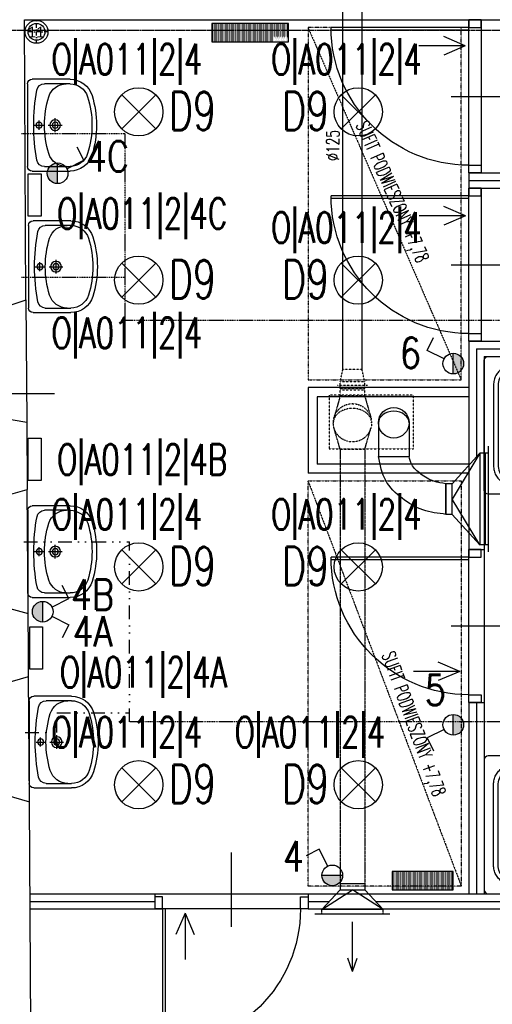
# Model space of a CAD drawing. Header units: inches. Extents: x -281236 to -70395, y 38777 to 102341.
# Tile 14 of 244: x -142917 to -142608, y 42522 to 43166. Entities that reach past the tile are written whole.
import ezdxf
from ezdxf.enums import TextEntityAlignment as Align

# ---------------------------------------------------------------- set-up
doc = ezdxf.new("R2010")
doc.units = ezdxf.units.IN
doc.header["$MEASUREMENT"] = 0
for name, pattern in [('00-inst$0$DASHDOT', [1, 0.5, -0.25, 0, -0.25]), ('CENTER', [2, 1.25, -0.25, 0.25, -0.25]), ('DASHDOT', [1, 0.5, -0.25, 0, -0.25]), ('DASHED', [0.75, 0.5, -0.25]), ('DASHED2', [0.375, 0.25, -0.125]), ('DIVIDE', [31.75, 12.7, -6.35, 0, -6.35, 0, -6.35])]:
    doc.linetypes.add(name, pattern=pattern)
doc.layers.get('0').update_dxf_attribs({"color": 101})
for name, color, linetype in [('Drz---drzwi', 5, 'Continuous'), ('E-90', 6, 'Continuous'), ('E35', 6, 'Continuous'), ('Ins-kan', 54, 'Continuous'), ('Ins-went', 141, 'Continuous'), ('Ins-went-opis', 141, 'Continuous'), ('Mw-cr-rury', 160, 'DIVIDE'), ('Mw-wc-rury', 160, 'DASHDOT'), ('Okn---okna', 5, 'Continuous'), ('Os-osie glowne', 8, 'CENTER'), ('piony_K_nr', 240, 'Continuous'), ('Sc-cegla pelna', 32, 'Continuous'), ('Sc-gk', 120, 'Continuous'), ('Sc-gk-hatch', 8, 'Continuous'), ('Sc-nad', 5, 'DASHED2'), ('Suf-widok', 8, 'Continuous'), ('W-otwor-strop', 126, 'Continuous'), ('Wym-wew', 8, 'Continuous'), ('Wyp-grzejniki', 56, 'Continuous'), ('Wyp-sanitar', 131, 'Continuous')]:
    doc.layers.add(name, color=color, linetype=linetype)
doc.layers.get('Wym-wew').off()
doc.styles.add('KA wymiar', font='romans.shx', dxfattribs={"width": 0.6})
doc.styles.add('ROMANS', font='romans', dxfattribs={"width": 0.85})
doc.styles.add('tab-bud$0$ROMANS', font='romans', dxfattribs={"width": 0.7})
doc.styles.add('TYTUL2', font='ARIAL.TTF')
doc.linetypes.add('BATTING', pattern='A,0.0001,-0.1,[134,ltypeshp.shx,S=0.1,R=0,X=-0.1,Y=0],-0.2,[134,ltypeshp.shx,S=0.1,R=180,X=0.1,Y=0],-0.1', length=0.4001)

# ---------------------------------------------------------------- blocks, each defined once
blk = doc.blocks.new('_0630_DRZWI_90')
at = {"ltscale": 7}
for p, q in [((5, 8), (5, 98)), ((6.8, 8), (6.8, 97.98))]:
    blk.add_line(p, q, dxfattribs=at)
at = {"ltscale": 25}
for p, q in [((50, 19.7), (50, -28.9)), ((5, 8), (0, 8)), ((0, 8), (5, 8)), ((0, 0), (0, 8)), ((95, 8), (5, 8)), ((5, 8), (5, 0)), ((95, 8), (95, 0)), ((100, 8), (95, 8)), ((100, 0), (100, 8)), ((5, 0), (0, 0)), ((5, 0), (0, 0)), ((95, 0), (100, 0)), ((95, 0), (100, 0))]:
    blk.add_line(p, q, dxfattribs=at)
at = {"ltscale": 7}
blk.add_arc((5, 8), 90, 0, 90, dxfattribs=at)
blk = doc.blocks.new('umywalka_60x45')
at = {"ltscale": 25}
for p, q in [((-27, 0), (27, 0)), ((-30, -27.72), (-30, -3)), ((0, -4.5), (0, -10.5)), ((30, -3), (30, -27.72)), ((-27, -27.72), (-27, -11.03)), ((3, -7.5), (-3, -7.5)), ((27, -11.03), (27, -27.72)), ((4.5, -18), (-4.5, -18)), ((0, -13.5), (0, -22.5))]:
    blk.add_line(p, q, dxfattribs=at)
for centre, radius in [((0, -7.5), 2), ((0, -18), 3.5), ((0, -18), 2)]:
    blk.add_circle(centre, radius, dxfattribs=at)
for centre, radius, start, end in [((27, -3), 3, 0, 90), ((-27, -3), 3, 90, 180), ((-22, -11.03), 5, 100.52627, 180), ((0, -129.43), 125.43, 79.47373, 100.52627), ((22, -11.03), 5, 0, 79.47373), ((0, -73.4), 62.4, 72.6871, 107.3129), ((-15, -25.28), 12, 107.3129, 180), ((15, -25.28), 12, 0, 72.6871), ((-15, -27.72), 15, 180, 252.6871), ((-15, -27.72), 12, 180, 252.6871), ((15, -27.72), 12, 287.3129, 0), ((15, -27.72), 15, 287.3129, 0), ((0, 20.4), 65.4, 252.6871, 287.3129), ((0, 20.4), 62.4, 252.6871, 287.3129)]:
    blk.add_arc(centre, radius, start, end, dxfattribs=at)
blk = doc.blocks.new('_gslkflhklgj')
at = {"linetype": '00-inst$0$DASHDOT', "ltscale": 5}
for p, q in [((0, -7.5), (0, 7.5)), ((7.5, 0), (-7.5, 0))]:
    blk.add_line(p, q, dxfattribs=at)
for radius in [7.5, 5.5]:
    blk.add_circle((0, 0), radius)
blk = doc.blocks.new('brod_90x90')
at = {"layer": 'Wyp-sanitar'}
for points in [[(17.53, -14.96), (17.53, 70.05), (17.32, 71.02), (16.77, 71.8), (15.96, 72.31), (14.99, 72.5), (-69.94, 72.5), (-70.9, 72.31), (-71.71, 71.79), (-72.27, 71.01), (-72.47, 70.05), (-72.47, -14.96), (-72.27, -15.95), (-71.73, -16.75), (-70.93, -17.3), (-69.94, -17.5), (14.99, -17.5), (15.99, -17.3), (16.79, -16.76), (17.33, -15.95)], [(-53.82, 66.5), (-1.14, 66.5), (-0.23, 66.48), (0.65, 66.41), (1.49, 66.29), (2.31, 66.13), (3.09, 65.93), (3.85, 65.68), (4.57, 65.39), (5.26, 65.07), (5.92, 64.7), (6.54, 64.3), (7.13, 63.86), (7.68, 63.39), (8.2, 62.89), (8.68, 62.35), (9.13, 61.78), (9.54, 61.18), (9.92, 60.56), (10.25, 59.9), (10.55, 59.22), (10.81, 58.51), (11.03, 57.78), (11.21, 57.03), (11.36, 56.26), (11.46, 55.46), (11.52, 54.65), (11.53, 53.82), (11.53, 53.82), (11.53, 1.18), (11.52, 0.37), (11.46, -0.42), (11.36, -1.2), (11.21, -1.96), (11.03, -2.7), (10.81, -3.42), (10.55, -4.13), (10.25, -4.8), (9.92, -5.46), (9.54, -6.09), (9.13, -6.69), (8.68, -7.26), (8.2, -7.81), (7.68, -8.32), (7.12, -8.8), (6.53, -9.24), (5.91, -9.65), (5.25, -10.02), (4.57, -10.36), (3.84, -10.65), (3.09, -10.91), (2.31, -11.12), (1.49, -11.28), (0.64, -11.4), (-0.23, -11.47), (-1.14, -11.5), (-1.14, -11.5), (-53.82, -11.5), (-54.7, -11.47), (-55.56, -11.39), (-56.4, -11.26), (-57.21, -11.08), (-57.99, -10.86), (-58.75, -10.58), (-59.48, -10.27), (-60.17, -9.91), (-60.84, -9.51), (-61.48, -9.07), (-62.08, -8.59), (-62.65, -8.07), (-63.18, -7.52), (-63.68, -6.94), (-64.14, -6.33), (-64.56, -5.68), (-64.94, -5.01), (-65.28, -4.31), (-65.58, -3.59), (-65.84, -2.84), (-66.05, -2.08), (-66.22, -1.29), (-66.34, -0.48), (-66.41, 0.34), (-66.44, 1.18), (-66.44, 53.82), (-66.41, 54.66), (-66.34, 55.48), (-66.22, 56.29), (-66.05, 57.08), (-65.84, 57.85), (-65.58, 58.6), (-65.28, 59.32), (-64.94, 60.02), (-64.56, 60.69), (-64.14, 61.34), (-63.68, 61.95), (-63.19, 62.53), (-62.65, 63.08), (-62.09, 63.59), (-61.48, 64.07), (-60.85, 64.51), (-60.18, 64.91), (-59.48, 65.27), (-58.75, 65.59), (-58, 65.86), (-57.21, 66.09), (-56.4, 66.26), (-55.56, 66.39), (-54.7, 66.47), (-53.82, 66.5)], [(-1.17, 63.5), (0.06, 63.45), (1.11, 63.3), (2.1, 63.07), (3.04, 62.76), (3.93, 62.36), (4.77, 61.86), (5.57, 61.24), (6.32, 60.49), (7, 59.56), (7.54, 58.59), (7.95, 57.56), (8.27, 56.45), (8.41, 55.56), (8.5, 54.69), (8.53, 53.79), (8.52, 0.64), (8.44, -0.39), (8.27, -1.32), (8.03, -2.21), (7.73, -3.05), (7.36, -3.85), (6.92, -4.6), (6.39, -5.3), (5.79, -5.95), (5.1, -6.55), (4.32, -7.11), (3.12, -7.7), (1.91, -8.11), (0.61, -8.38), (0.01, -8.44), (-0.57, -8.48), (-1.17, -8.5), (-54.37, -8.49), (-55.42, -8.38), (-56.43, -8.17), (-57.38, -7.88), (-58.27, -7.5), (-59.1, -7.05), (-59.87, -6.5), (-60.59, -5.87), (-61.26, -5.13), (-61.88, -4.31), (-62.46, -3.24), (-62.89, -2.16), (-63.19, -1.04), (-63.39, 0.16), (-63.44, 1.22), (-63.42, 54.33), (-63.28, 55.55), (-63.03, 56.7), (-62.65, 57.82), (-62.12, 58.93), (-61.47, 59.88), (-60.76, 60.71), (-59.95, 61.45), (-59.02, 62.11), (-58.03, 62.62), (-57.03, 63), (-56, 63.27), (-54.9, 63.45), (-53.78, 63.5)], [(0, 4.47), (0.93, 4.38), (1.79, 4.13), (2.55, 3.72), (3.21, 3.18), (3.75, 2.54), (4.16, 1.8), (4.41, 1), (4.5, 0.14), (4.41, -0.83), (4.16, -1.71), (3.75, -2.51), (3.21, -3.19), (2.55, -3.75), (1.79, -4.17), (0.93, -4.43), (0, -4.53), (-0.93, -4.43), (-1.79, -4.17), (-2.55, -3.75), (-3.21, -3.19), (-3.75, -2.51), (-4.16, -1.71), (-4.41, -0.83), (-4.5, 0.14), (-4.41, 1), (-4.16, 1.8), (-3.75, 2.54), (-3.21, 3.18), (-2.55, 3.72), (-1.79, 4.13), (-0.93, 4.38)], [(0, -2.65), (-1.02, -2.44), (-1.85, -1.88), (-2.42, -1.05), (-2.62, -0.03), (-2.42, 1), (-1.85, 1.83), (-1.02, 2.39), (0, 2.6), (1.02, 2.39), (1.85, 1.83), (2.42, 1), (2.62, -0.03), (2.42, -1.05), (1.85, -1.88), (1.02, -2.44)]]:
    blk.add_lwpolyline(points, close=True, dxfattribs=at)
for points in [[(5.92, 0), (-6.53, 0)], [(0, 6.43), (0, -6.07)]]:
    blk.add_lwpolyline(points, dxfattribs=at)
blk = doc.blocks.new('0630_STRZAŁKA')
at = {"ltscale": 0.5}
for points in [[(0, 0), (-3.03, -8.56)], [(0, 0), (0, -32.43)], [(0, 0), (3.03, -8.56)]]:
    blk.add_lwpolyline(points, dxfattribs=at)
blk = doc.blocks.new('_vxkdjhgkljhkgjhk')
for q in [(14.01, 6.02), (30.24, 0)]:
    blk.add_line((0, 0), q)
blk = doc.blocks.new('G_50')
at = {"layer": 'Wyp-grzejniki'}
h = blk.add_hatch(dxfattribs=at)
h.set_pattern_fill('DOTS', color=256, scale=0.5, angle=180, style=0)
h.set_pattern_definition([(180, (77492.90915, -37873.9399), (-0.396875, -0.79375), [0, -0.79375])])
h.paths.add_polyline_path([(0, 0), (-12, 0), (-12, -50), (0, -50)])
blk.add_lwpolyline([(-12, -50), (0, -50), (0, 0), (-12, 0)], close=True, dxfattribs=at)
blk = doc.blocks.new('G_40')
at = {"layer": 'Wyp-grzejniki'}
h = blk.add_hatch(dxfattribs=at)
h.set_pattern_fill('DOTS', color=256, scale=0.5, angle=90, style=0)
h.set_pattern_definition([(90, (-37823.9399, -77504.90915), (-0.79375, 0.396875), [0, -0.79375])])
h.paths.add_polyline_path([(40, -12), (40, 0), (0, 0), (0, -12)])
blk.add_lwpolyline([(0, 0), (0, -12), (40, -12), (40, 0)], close=True, dxfattribs=at)

msp = doc.modelspace()

# ---------------------------------------------------------------- hatches: boundary and pattern name
at = {"layer": 'E35'}
for points in [[(-142892.13, 43071.87, 0.414214), (-142898.88, 43065.12, 0.414214), (-142892.13, 43058.37)], [(-142633.93, 42934, 0.414214), (-142627.18, 42940.75, 0.414214), (-142633.93, 42947.5)], [(-142901.87, 42785.4, 0.414214), (-142908.62, 42778.65, 0.414214), (-142901.87, 42771.9)], [(-142633.93, 42697.98, 0.414214), (-142627.18, 42704.73, 0.414214), (-142633.93, 42711.48)], [(-142719.62, 42606.32, 1), (-142706.12, 42606.32)]]:
    msp.add_hatch(color=256, dxfattribs=at).paths.add_polyline_path(points)

# ---------------------------------------------------------------- linework, layer by layer
at = {"color": 4, "linetype": 'Continuous'}
for p, q in [((-142707.72, 42924.59), (-142707.72, 42926.59)), ((-142611.19, 42886.75), (-142611.19, 42817.75)), ((-142616.69, 42882.25), (-142616.69, 42822.25)), ((-142613.19, 42882.25), (-142613.19, 42822.25))]:
    msp.add_line(p, q, dxfattribs=at)
at = {"layer": 'E35'}
for p, q in [((-142850.31, 43116.45), (-142828.03, 43094.18)), ((-142850.31, 43094.18), (-142828.03, 43116.45)), ((-142707.06, 43116.45), (-142684.79, 43094.18)), ((-142707.06, 43094.18), (-142684.79, 43116.45)), ((-142875.06, 43073.66), (-142879.34, 43082.2)), ((-142892.13, 43058.37), (-142892.13, 43071.87)), ((-142886.1, 43068.14), (-142875.06, 43073.66)), ((-142850.31, 43006.45), (-142828.03, 42984.18)), ((-142850.31, 42984.18), (-142828.03, 43006.45)), ((-142707.06, 43006.45), (-142684.79, 42984.18)), ((-142707.06, 42984.18), (-142684.79, 43006.45)), ((-142651, 42949.3), (-142646.73, 42957.84)), ((-142639.96, 42943.78), (-142651, 42949.3)), ((-142633.93, 42934), (-142633.93, 42947.5)), ((-143080.55, 42921.31), (-142894.13, 42921.31)), ((-142850.31, 42819.05), (-142828.03, 42796.77)), ((-142850.31, 42796.77), (-142828.03, 42819.05)), ((-142707.06, 42819.05), (-142684.79, 42796.77)), ((-142707.06, 42796.77), (-142684.79, 42819.05)), ((-142884.8, 42787.2), (-142889.07, 42795.74)), ((-142901.87, 42771.9), (-142901.87, 42785.4)), ((-142895.83, 42781.68), (-142884.8, 42787.2)), ((-142895.83, 42775.63), (-142884.8, 42770.1)), ((-142884.8, 42770.1), (-142889.07, 42761.57)), ((-142633.93, 42697.98), (-142633.93, 42711.48)), ((-142639.96, 42701.71), (-142651, 42696.18)), ((-142651, 42696.18), (-142646.73, 42687.65)), ((-142850.31, 42676.68), (-142828.03, 42654.41)), ((-142850.31, 42654.41), (-142828.03, 42676.68)), ((-142707.06, 42676.68), (-142684.79, 42654.41)), ((-142707.06, 42654.41), (-142684.79, 42676.68)), ((-142721.42, 42623.39), (-142729.96, 42619.11)), ((-142715.9, 42612.35), (-142721.42, 42623.39)), ((-142706.12, 42606.32), (-142719.62, 42606.32))]:
    msp.add_line(p, q, dxfattribs=at)
for points in [[(-142911.27, 43064.74), (-142902.99, 43064.74), (-142902.99, 43037.04), (-142911.27, 43037.04)], [(-142911.27, 42892.11), (-142902.99, 42892.11), (-142902.99, 42864.41), (-142911.27, 42864.41)], [(-142910.38, 42768.82), (-142902.11, 42768.82), (-142902.11, 42741.12), (-142910.38, 42741.12)]]:
    msp.add_lwpolyline(points, close=True, dxfattribs=at)
for centre, radius in [((-142839.17, 43105.31), 15.75), ((-142695.92, 43105.31), 15.75), ((-142892.13, 43065.12), 6.75), ((-142839.17, 42995.31), 15.75), ((-142695.92, 42995.31), 15.75), ((-142633.93, 42940.75), 6.75), ((-142839.17, 42807.91), 15.75), ((-142695.92, 42807.91), 15.75), ((-142901.87, 42778.65), 6.75), ((-142633.93, 42704.73), 6.75), ((-142839.17, 42665.55), 15.75), ((-142695.92, 42665.55), 15.75), ((-142712.87, 42606.32), 6.75)]:
    msp.add_circle(centre, radius, dxfattribs=at)
at = {"layer": 'Ins-went', "linetype": 'DASHED', "ltscale": 0.5}
for p, q in [((-142705.97, 42936.89), (-142705.97, 43185.99)), ((-142693.47, 42936.89), (-142693.47, 43185.99))]:
    msp.add_line(p, q, dxfattribs=at)
at = {"layer": 'Ins-went', "linetype": 'DASHED', "ltscale": 0.2}
for p, q in [((-142707.72, 42929.09), (-142705.97, 42936.89)), ((-142693.47, 42936.89), (-142705.97, 42936.89)), ((-142691.72, 42929.09), (-142693.47, 42936.89)), ((-142709.47, 42926.59), (-142689.97, 42926.59)), ((-142707.72, 42929.09), (-142691.72, 42929.09)), ((-142707.72, 42919.59), (-142707.72, 42929.09)), ((-142707.72, 42925.09), (-142691.72, 42925.09)), ((-142707.72, 42919.59), (-142707.72, 42924.59)), ((-142691.72, 42924.59), (-142707.72, 42924.59)), ((-142691.72, 42919.59), (-142691.72, 42929.09)), ((-142691.72, 42924.59), (-142691.72, 42926.59)), ((-142691.72, 42919.59), (-142691.72, 42924.59)), ((-142707.72, 42923.59), (-142691.72, 42923.59)), ((-142691.72, 42919.59), (-142707.72, 42919.59)), ((-142691.72, 42884.59), (-142707.72, 42884.59))]:
    msp.add_line(p, q, dxfattribs=at)
at = {"layer": 'Ins-went', "linetype": 'DASHED', "ltscale": 0.4}
for p, q in [((-142707.72, 42919.59), (-142711.74, 42905.53)), ((-142691.72, 42919.59), (-142687.7, 42905.53)), ((-142707.72, 42884.59), (-142711.74, 42898.66)), ((-142691.72, 42884.59), (-142687.7, 42898.66)), ((-142707.72, 42884.59), (-142707.72, 42596.99)), ((-142691.72, 42884.59), (-142691.72, 42596.99)), ((-142719.72, 42580.99), (-142719.72, 42583.99)), ((-142679.72, 42580.99), (-142679.72, 42583.99))]:
    msp.add_line(p, q, dxfattribs=at)
at = {"layer": 'Ins-went'}
for p, q in [((-142682.75, 42902.09), (-142682.75, 42882.09)), ((-142662.75, 42902.09), (-142662.75, 42882.09)), ((-142682.75, 42882.09), (-142682.75, 42880.09)), ((-142682.75, 42880.09), (-142662.75, 42880.09)), ((-142662.75, 42882.09), (-142662.75, 42880.09)), ((-142616.69, 42882.25), (-142634.69, 42862.25)), ((-142616.69, 42882.25), (-142634.69, 42852.25)), ((-142611.19, 42882.25), (-142616.69, 42882.25)), ((-142638.69, 42842.25), (-142638.69, 42862.25)), ((-142634.69, 42862.25), (-142638.69, 42862.25)), ((-142638.69, 42862.25), (-142638.69, 42842.25)), ((-142634.69, 42842.25), (-142634.69, 42862.25)), ((-142616.69, 42822.25), (-142634.69, 42852.25)), ((-142634.69, 42842.25), (-142638.69, 42842.25)), ((-142616.69, 42822.25), (-142634.69, 42842.25)), ((-142611.19, 42822.25), (-142616.69, 42822.25)), ((-142719.72, 42583.99), (-142707.72, 42596.99)), ((-142719.72, 42583.99), (-142699.72, 42596.99)), ((-142707.72, 42600.99), (-142691.72, 42600.99)), ((-142707.72, 42596.99), (-142691.72, 42596.99)), ((-142679.72, 42583.99), (-142699.72, 42596.99)), ((-142679.72, 42583.99), (-142691.72, 42596.99)), ((-142679.72, 42583.99), (-142719.72, 42583.99)), ((-142675.22, 42580.99), (-142724.22, 42580.99))]:
    msp.add_line(p, q, dxfattribs=at)
at = {"layer": 'Ins-went', "linetype": 'DASHED', "ltscale": 0.2}
msp.add_circle((-142699.72, 42902.09), 12.5, dxfattribs=at)
at = {"layer": 'Ins-went'}
msp.add_circle((-142672.75, 42902.09), 10, dxfattribs=at)
at = {"layer": 'Ins-went', "linetype": 'DASHED', "ltscale": 0.2}
msp.add_ellipse((-142699.72, 42902.09), major_axis=(-12.5, 0), ratio=0.75, start_param=3.141593, end_param=6.283185, dxfattribs=at)
at = {"layer": 'Ins-went'}
msp.add_ellipse((-142672.75, 42902.09), major_axis=(-10, 0), ratio=0.75, start_param=3.141593, end_param=6.283185, dxfattribs=at)
for points in [[(-142638.69, 42842.25), (-142653.73, 42845.18), (-142667.31, 42852.74), (-142677.99, 42864.28), (-142682.75, 42880.09)], [(-142638.69, 42862.25), (-142646.67, 42863.9), (-142655.14, 42868.61), (-142661, 42874.83), (-142662.75, 42880.09)]]:
    msp.add_spline(points, degree=3, dxfattribs=at)
at = {"layer": 'Mw-cr-rury', "color": 60, "ltscale": 0.7}
for p, q in [((-142914.21, 42824.22), (-142845.33, 42824.22)), ((-142845.33, 42706.57), (-142845.33, 42824.22)), ((-142892.73, 42699.77), (-142892.73, 42712.48)), ((-142892.73, 42712.48), (-142845.33, 42712.48)), ((-142913.24, 42699.77), (-142892.73, 42699.77))]:
    msp.add_line(p, q, dxfattribs=at)
at = {"layer": 'Mw-wc-rury'}
for p, q in [((-142848.06, 43090.86), (-142915.89, 43090.86)), ((-142848.06, 42968.84), (-142848.06, 43090.86)), ((-142848.06, 42997.02), (-142915.89, 42997.02)), ((-142597.46, 42968.84), (-142848.06, 42968.84)), ((-142413.39, 42706.57), (-142845.33, 42706.57))]:
    msp.add_line(p, q, dxfattribs=at)
at = {"layer": 'Okn---okna'}
for p, q in [((-142912.78, 42982.39), (-142912.25, 42902.45)), ((-142911.41, 42777.39), (-142911.95, 42858.39)), ((-142910.58, 42654.39), (-142911.12, 42736.39))]:
    msp.add_line(p, q, dxfattribs=at)
at = {"layer": 'Os-osie glowne'}
msp.add_line((-143378.57, 43158.75), (-138190.06, 43158.75), dxfattribs=at)
at = {"layer": 'Sc-cegla pelna'}
for p, q in [((-142913.81, 43165.39), (-142429.69, 43165.39)), ((-142912.78, 42982.39), (-142913.81, 43165.39)), ((-142939.01, 42907.1), (-142912.25, 42902.45)), ((-142912.25, 42902.45), (-142911.95, 42858.39)), ((-142938.15, 42784.6), (-142911.41, 42777.39)), ((-142911.24, 42753.39), (-142911.41, 42777.39)), ((-142911.12, 42736.39), (-142911.24, 42753.39)), ((-142937.34, 42662.11), (-142910.58, 42654.39)), ((-142908.84, 42395.39), (-142910.58, 42654.39))]:
    msp.add_line(p, q, dxfattribs=at)
for points in [[(-142974.72, 42971.39), (-142938.99, 42971.39), (-142939.01, 42973.68), (-142912.75, 42982.39)], [(-142973.92, 42848.89), (-142938.17, 42848.89), (-142938.21, 42851.18), (-142911.95, 42858.39)], [(-142973.1, 42726.4), (-142937.35, 42726.4), (-142937.39, 42728.69), (-142911.12, 42736.39)]]:
    msp.add_lwpolyline(points, dxfattribs=at)
at = {"layer": 'Sc-gk'}
for p, q in [((-142623.69, 43065.39), (-142429.02, 43065.39)), ((-142623.69, 43065.39), (-142623.69, 43055.39)), ((-142623.69, 43055.39), (-142428.95, 43055.39)), ((-142623.69, 42955.39), (-142428.28, 42955.39)), ((-142623.69, 42955.39), (-142623.69, 42819.36)), ((-142613.69, 42945.39), (-142428.22, 42945.39)), ((-142613.69, 42945.39), (-142613.69, 42819.36)), ((-142728.69, 42925.09), (-142728.69, 42869.09)), ((-142623.69, 42925.09), (-142728.69, 42925.09)), ((-142722.69, 42919.09), (-142722.69, 42875.09)), ((-142623.69, 42919.09), (-142722.69, 42919.09)), ((-142623.69, 42875.09), (-142722.69, 42875.09)), ((-142623.69, 42869.09), (-142728.69, 42869.09)), ((-142623.69, 42819.36), (-142613.69, 42819.36)), ((-142623.69, 42719.36), (-142613.69, 42719.36)), ((-142623.69, 42719.36), (-142623.69, 42594.36)), ((-142613.69, 42719.36), (-142613.69, 42594.36)), ((-142910.18, 42594.36), (-142828.69, 42594.36)), ((-142828.69, 42594.36), (-142828.69, 42584.36)), ((-142728.69, 42594.36), (-142425.87, 42594.36)), ((-142728.69, 42594.36), (-142728.69, 42584.36)), ((-142910.11, 42584.36), (-142828.69, 42584.36)), ((-142728.69, 42584.36), (-142425.8, 42584.36))]:
    msp.add_line(p, q, dxfattribs=at)
at = {"layer": 'Sc-gk-hatch', "linetype": 'BATTING', "ltscale": 0.22}
for p, q in [((-142623.69, 43060.39), (-142467.87, 43060.39)), ((-142618.69, 42950.39), (-142428.28, 42950.39)), ((-142618.69, 42950.39), (-142618.69, 42880.04)), ((-142618.69, 42719.36), (-142618.69, 42594.36)), ((-142910.11, 42589.36), (-142828.69, 42589.36)), ((-142728.69, 42589.36), (-142714.76, 42589.36)), ((-142684.68, 42589.36), (-142425.8, 42589.36))]:
    msp.add_line(p, q, dxfattribs=at)
at = {"layer": 'Sc-nad'}
for p, q in [((-142615.69, 43165.39), (-142615.69, 43065.39)), ((-142615.69, 43055.39), (-142615.69, 42955.39)), ((-142613.69, 42819.36), (-142613.69, 42719.36)), ((-142828.69, 42594.36), (-142728.69, 42594.36))]:
    msp.add_line(p, q, dxfattribs=at)
at = {"layer": 'Suf-widok', "linetype": 'DIVIDE', "ltscale": 0.02}
for p, q in [((-142728.69, 43160.32), (-142628.69, 42930.09)), ((-142728.69, 42864.09), (-142628.69, 42599.36))]:
    msp.add_line(p, q, dxfattribs=at)
for points in [[(-142728.69, 42930.09), (-142628.69, 42930.09), (-142628.69, 43160.32), (-142728.69, 43160.32)], [(-142728.69, 42864.09), (-142628.69, 42864.09), (-142628.69, 42599.36), (-142728.69, 42599.36)]]:
    msp.add_lwpolyline(points, close=True, dxfattribs=at)
at = {"layer": 'W-otwor-strop', "linetype": 'DASHED2', "ltscale": 0.3}
msp.add_lwpolyline([(-142659.85, 42885.09), (-142659.85, 42920.09), (-142714.85, 42920.09), (-142714.85, 42885.09)], close=True, dxfattribs=at)

# ---------------------------------------------------------------- block references
at = {"rotation": 90}
msp.add_blockref('G_50', (-142791.51, 43163.08), dxfattribs=at)
at = {"layer": 'Drz---drzwi', "xscale": -1}
for p, rotation in [((-142615.69, 43165.39), 90), ((-142615.69, 43055.39), 90), ((-142615.69, 42819.36), 90), ((-142828.69, 42592.36), 180)]:
    msp.add_blockref('_0630_DRZWI_90', p, dxfattribs=dict(at, rotation=rotation))
at = {"layer": 'Ins-kan'}
msp.add_blockref('_gslkflhklgj', (-142905.93, 43157.57), dxfattribs=at)
at = {"layer": 'Ins-went', "linetype": 'DASHED', "ltscale": 0.6, "xscale": -1}
for p in [(-142626.17, 43148.43), (-142625.98, 43037.33), (-142629.73, 42739.61)]:
    msp.add_blockref('_vxkdjhgkljhkgjhk', p, dxfattribs=at)
at = {"layer": 'Ins-went', "linetype": 'DASHED', "ltscale": 0.6}
for p, rotation in [((-142626.17, 43148.43), 180), ((-142625.98, 43037.33), 180), ((-142629.73, 42739.61), 180), ((-142809.01, 42581.7), 270)]:
    msp.add_blockref('_vxkdjhgkljhkgjhk', p, dxfattribs=dict(at, rotation=rotation))
at = {"layer": 'Ins-went', "linetype": 'DASHED', "ltscale": 0.6, "xscale": -1, "rotation": 90}
msp.add_blockref('_vxkdjhgkljhkgjhk', (-142809.01, 42581.7), dxfattribs=at)
at = {"layer": 'Ins-went-opis', "rotation": 180}
msp.add_blockref('0630_STRZAŁKA', (-142699.72, 42543.56), dxfattribs=at)
at = {"layer": 'Wym-wew'}
msp.add_blockref('G_40', (-142673.91, 42608.83), dxfattribs=at)
at = {"layer": 'Wyp-sanitar', "xscale": -1}
for name, p, rotation in [('umywalka_60x45', (-142911.74, 43096.58), 90), ('umywalka_60x45', (-142911.2, 43004.08), 90), ('brod_90x90', (-142541.21, 42927.89), 180), ('umywalka_60x45', (-142911.68, 42817.89), 90), ('umywalka_60x45', (-142910.73, 42693.44), 90)]:
    msp.add_blockref(name, p, dxfattribs=dict(at, rotation=rotation))
at = {"layer": 'Wyp-sanitar'}
msp.add_blockref('brod_90x90', (-142541.21, 42611.86), dxfattribs=at)

# ---------------------------------------------------------------- texts
at = {"layer": 'E-90', "style": 'ROMANS'}
for s, rotation, width, p in [('O|A011|2|4', 360, 0.7, (-142846.9, 43138.22)), ('O|A011|2|4', 360, 0.7, (-142703.65, 43138.22)), ('4C', 360, 0.8, (-142859.62, 43076.21)), ('O|A011|2|4C', 0, 0.7, (-142836.94, 43037.42)), ('O|A011|2|4', 360, 0.7, (-142703.65, 43028.22)), ('O|A011|2|4', 360, 0.7, (-142846.9, 42959.37)), ('6', 0, 0.8, (-142661.92, 42947.77)), ('O|A011|2|4B', 0, 0.7, (-142836.94, 42876.61)), ('O|A011|2|4', 360, 0.7, (-142846.9, 42840.82)), ('O|A011|2|4', 360, 0.7, (-142703.65, 42840.82)), ('4B', 360, 0.8, (-142869.35, 42789.75)), ('4A', 360, 0.8, (-142869.35, 42765.82)), ('O|A011|2|4A', 0, 0.7, (-142836.06, 42737.65)), ('5', 0, 0.8, (-142645.62, 42727.49)), ('O|A011|2|4', 360, 0.7, (-142846.9, 42698.45)), ('O|A011|2|4', 360, 0.7, (-142727.41, 42698.45)), ('4', 360, 0.8, (-142738.24, 42618.79))]:
    msp.add_text(s, height=20, rotation=rotation, dxfattribs=dict(at, width=width)).set_placement(p, align=Align.MIDDLE)
at = {"layer": 'E35', "style": 'ROMANS', "width": 0.7}
for p in [(-142804.13, 43105.88), (-142730.29, 43105.88), (-142804.13, 42995.88), (-142730.29, 42995.88), (-142804.13, 42808.48), (-142730.29, 42808.48), (-142804.13, 42666.11), (-142730.29, 42666.11)]:
    msp.add_text('D9', height=25, dxfattribs=at).set_placement(p, align=Align.MIDDLE)
at = {"layer": 'Ins-went', "style": 'tab-bud$0$ROMANS', "width": 0.7}
msp.add_text('%%C125', height=8.424, rotation=90, dxfattribs=at).set_placement((-142708.3, 43073.25, 0))
at = {"layer": 'piony_K_nr', "style": 'TYTUL2'}
msp.add_text('11', height=7, dxfattribs=at).set_placement((-142911.55, 43153.88, -76.7))
at = {"layer": 'Suf-widok', "style": 'KA wymiar', "width": 0.6}
for rotation, p in [(293.91191, (-142697.77, 43096.66)), (289.91191, (-142680.75, 42750.48))]:
    msp.add_text('SUFIT PODWIESZONY +7,78', height=9, rotation=rotation, dxfattribs=at).set_placement(p)

doc.saveas('drawing.dxf')
